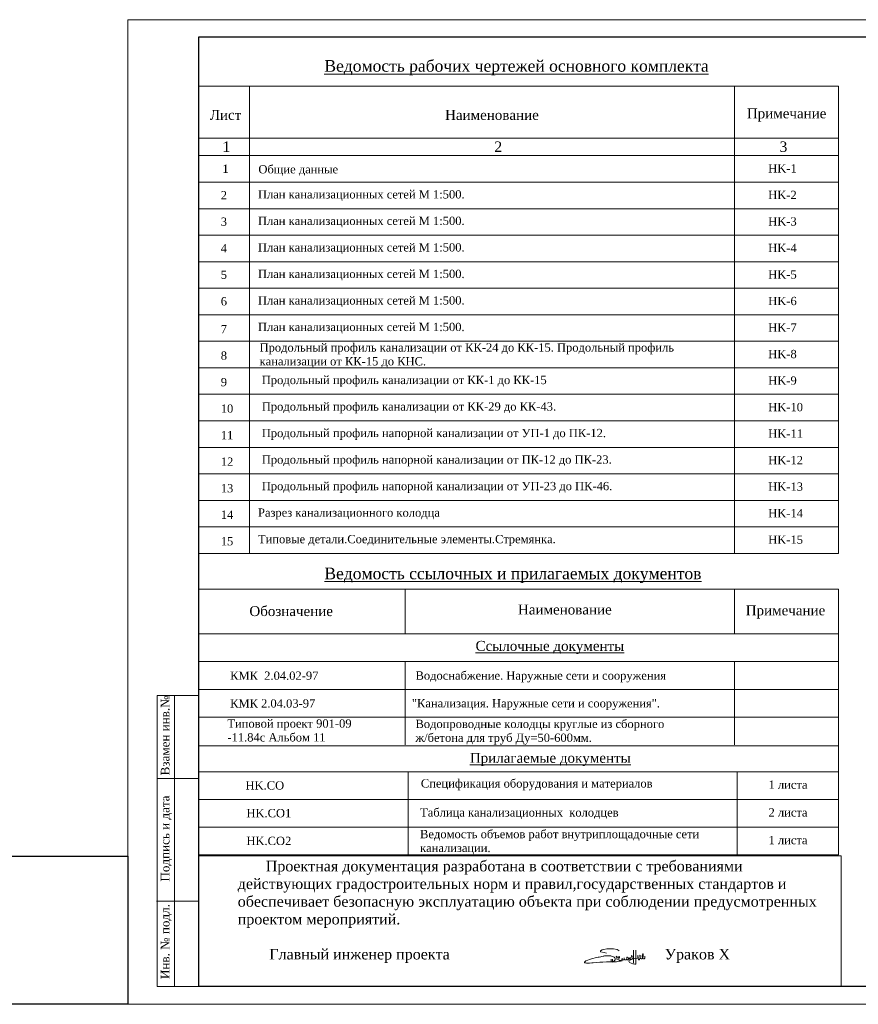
# Model space of a CAD drawing. Header units: metres. Extents: x 703769 to 722343, y 4313031 to 4317457.
# Tile 3 of 256: x 706816 to 707069, y 4313678 to 4313975. Entities that reach past the tile are written whole.
import ezdxf

# ---------------------------------------------------------------- set-up
doc = ezdxf.new("R2010")
doc.units = ezdxf.units.M
doc.header["$LTSCALE"] = 0.5
for name, color, linetype, lineweight in [('Layer2', 7, 'Continuous', 30), ('Слой размерная', 7, 'Continuous', 13), ('Слой стены', 7, 'Continuous', 30)]:
    doc.layers.add(name, color=color, linetype=linetype, lineweight=lineweight)
doc.styles.get("Standard").update_dxf_attribs({"font": 'times.ttf'})
doc.styles.add('Times New Roman', font='times.ttf')

# ---------------------------------------------------------------- blocks, each defined once
blk = doc.blocks.new('A$C194E077B')
at = {"color": 5, "lineweight": 20}
for points in [[(-162, 200), (-240, 221), (-364, 241), (-364, 276), (-310, 307), (-248, 324), (-145, 351), (-37, 351), (76, 351), (195, 319), (266, 278)], [(42, -99), (83, -76), (96, -68), (110, -53), (122, -42), (131, -27), (137, -5), (137, 22), (125, 42), (110, 57), (100, 67), (80, 78), (58, 91), (13, 103), (-19, 112), (-87, 112), (-127, 112), (-231, 105), (-249, 100), (-271, 100), (-317, 88), (-348, 80), (-409, 70), (-436, 66), (-497, 49), (-543, 37), (-617, 24), (-665, 5), (-728, -12), (-787, -37), (-841, -58), (-859, -64), (-880, -77), (-894, -91), (-904, -101), (-904, -112), (-894, -123), (-871, -130), (-840, -134), (-808, -134), (-760, -134), (-737, -134), (-654, -127), (-612, -124), (-491, -116), (-389, -109), (-287, -102), (-158, -97), (-39, -97), (85, -89), (174, -89), (222, -82), (269, -75), (318, -67), (369, -63), (369, -63)], [(0, 0), (0, -92)], [(41, 2), (41, -98)], [(203, -24), (196, 1), (191, 21), (185, 44), (185, 65), (176, 81), (169, 93), (189, 73), (200, 70), (220, 70), (242, 70), (259, 75), (272, 78), (279, 90), (279, 70), (274, 51), (262, 26), (252, 0), (252, -16), (261, -33), (282, -45), (303, -50), (329, -43), (347, -33), (361, -19), (368, -6), (371, 33), (368, -6), (372, -22), (382, -27), (392, -33), (406, -29), (418, -26), (433, -12), (438, -3), (438, 39), (438, -3), (453, -18), (464, -25), (477, -25), (504, -20), (521, -3), (528, 9), (524, 23), (522, 41), (522, 48), (526, 55), (535, 63), (549, 63), (569, 49), (579, 25), (585, 1), (580, -18), (565, -26), (549, -26), (531, -8), (528, 9)], [(835, 300), (835, -171), (799, -177), (729, -165), (620, -121), (593, -75), (602, -42), (665, -20), (730, 7), (798, 17), (885, 36), (885, 36), (905, 45)], [(593, 2), (615, 20), (621, 30), (635, 45), (637, 70), (635, 45), (635, 19), (646, 1), (664, -10), (680, -10), (701, 0), (705, 13), (705, 35), (699, 66), (686, 94), (680, 122)], [(682, 123), (691, 107), (705, 87), (717, 87)], [(748, 299), (746, -138)], [(898, 116), (898, 60), (906, 31), (917, -11)], [(910, 55), (903, 116)], [(952, -13), (967, 14), (978, 53), (978, 112), (973, 131)], [(962, 114), (967, 97), (978, 53), (987, 20), (1013, 5), (1032, 10), (1061, 39), (1076, 96), (1076, 123), (1074, 180)], [(1064, 182), (1056, 151), (1045, 113), (1045, 80), (1055, 46), (1070, 20), (1088, 9), (1109, 9), (1132, 31), (1138, 57), (1138, 93)]]:
    blk.add_lwpolyline(points, dxfattribs=at)
for centre, radius, start, end in [((681, 122), 1.13, 41.4, 190.5897), ((901, 116), 2.8, 15.3098, 164.5601), ((899, 54), 10.7, 301.2071, 10.1496), ((979, 116), 16.6, 111.912, 188.6151), ((1068, 178), 5.72, 18.1801, 138.9915), ((935, -4), 19.1, 202.8625, 330.9274)]:
    blk.add_arc(centre, radius, start, end, dxfattribs=at)

msp = doc.modelspace()

# ---------------------------------------------------------------- linework, layer by layer
at = {"linetype": 'Continuous', "lineweight": 20, "ltscale": 100}
msp.add_line((706870.425, 4313934.452), (707063.477, 4313934.452), dxfattribs=at)
at = {"lineweight": 20}
for p, q in [((706870.426, 4313781.83, 302.807), (707063.477, 4313781.83, 763.557)), ((706857.875, 4313771.624), (706857.875, 4313683.779)), ((706870.425, 4313771.624, -432.694), (706857.875, 4313771.624)), ((706863.104, 4313771.624), (706863.104, 4313683.779)), ((706870.426, 4313773.464, 302.807), (707063.477, 4313773.464, 763.557)), ((706870.426, 4313765.098, 302.807), (707063.477, 4313765.098, 763.557)), ((706870.425, 4313746.525, -432.694), (706857.875, 4313746.525)), ((706870.425, 4313709.584), (706857.708, 4313709.584)), ((706857.875, 4313683.779), (706870.425, 4313683.779))]:
    msp.add_line(p, q, dxfattribs=at)
at = {"lineweight": 30, "elevation": -153.583}
msp.add_lwpolyline([(707473.792, 4313683.779), (706870.425, 4313683.779), (706870.425, 4313970.321), (707473.792, 4313970.321)], close=True, dxfattribs=at)
msp.add_lwpolyline([(706849.021, 4313678.456), (706801.077, 4313678.456), (706801.077, 4313723.18), (706849.021, 4313723.18)], close=True)
at = {"layer": 'Слой размерная', "color": 0, "lineweight": 20}
for p, q in [((706870.425, 4313756.395, 302.8), (707063.479, 4313756.395, 763.557)), ((706870.425, 4313748.62, 302.823), (707063.479, 4313748.62, -153.583)), ((706870.425, 4313740.253, 302.823), (707063.479, 4313740.253, -153.583))]:
    msp.add_line(p, q, dxfattribs=at)
at = {"layer": 'Слой стены', "lineweight": 20}
for p, q in [((706870.425, 4313955.368), (707063.477, 4313955.368)), ((706885.695, 4313955.368), (706885.695, 4313814.452)), ((707032.104, 4313955.368), (707032.104, 4313814.452)), ((707063.477, 4313955.368), (707063.477, 4313814.452, 124.336)), ((706870.425, 4313939.681), (707063.477, 4313939.681)), ((706870.425, 4313926.452), (707063.477, 4313926.452)), ((706870.425, 4313918.452), (707063.477, 4313918.452)), ((706870.425, 4313910.452), (707063.477, 4313910.452)), ((706870.425, 4313902.452), (707063.477, 4313902.452)), ((706870.425, 4313894.452), (707063.477, 4313894.452)), ((706870.425, 4313886.452), (707063.477, 4313886.452)), ((706870.425, 4313878.452), (707063.477, 4313878.452)), ((706870.425, 4313870.452), (707063.477, 4313870.452)), ((706870.425, 4313862.452), (707063.477, 4313862.452)), ((706870.425, 4313854.452), (707063.477, 4313854.452)), ((706870.425, 4313846.452), (707063.477, 4313846.452)), ((706870.425, 4313838.452), (707063.477, 4313838.452)), ((706870.425, 4313830.452), (707063.477, 4313830.452)), ((706870.425, 4313822.452), (707063.477, 4313822.452)), ((706870.425, 4313814.452), (707063.477, 4313814.452)), ((706870.425, 4313803.709, 302.807), (707063.477, 4313803.709, 763.557)), ((706870.425, 4313803.709, 302.807), (706870.425, 4313723.521, 302.807)), ((706932.755, 4313803.709, 763.557), (706932.755, 4313790.197, 763.557)), ((707032.104, 4313803.709, 763.557), (707032.104, 4313790.197, 763.557)), ((707063.477, 4313803.709, 763.557), (707063.477, 4313756.732, 763.557)), ((706870.426, 4313790.197, 302.807), (707063.477, 4313790.197, 763.557)), ((706870.426, 4313784.679, 302.807), (706870.426, 4313779.248, 302.807)), ((706932.755, 4313781.83, 763.557), (706932.755, 4313756.732, 763.557)), ((707032.104, 4313781.83, 763.557), (707032.104, 4313756.732, 763.557)), ((706870.423, 4313778.384, 456.39), (706870.423, 4313723.04, 456.39)), ((707063.479, 4313756.732, -153.583), (707063.479, 4313723.521, -153.583)), ((706933.574, 4313748.62, 302.807), (706933.574, 4313723.521, 302.807)), ((707032.923, 4313748.62, 302.807), (707032.923, 4313723.521, 302.807)), ((706870.425, 4313731.887, 302.823), (707063.479, 4313731.887, -153.583)), ((706870.423, 4313723.521, 153.583), (707063.477, 4313723.521, 153.583)), ((706870.425, 4313723.521, 302.823), (707063.479, 4313723.521, -153.583)), ((706870.425, 4313723.198), (707064.289, 4313723.198)), ((707064.289, 4313723.198), (707064.289, 4313683.779))]:
    msp.add_line(p, q, dxfattribs=at)
msp.add_lwpolyline([(706849.021, 4313975.456), (707479.021, 4313975.456), (707479.021, 4313678.456), (706849.021, 4313678.456)], close=True, dxfattribs=at)

# ---------------------------------------------------------------- block references
at = {"color": 7, "lineweight": 30, "xscale": 0.008941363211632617, "yscale": 0.008941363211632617, "zscale": 0.008941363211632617}
msp.add_blockref('A$C194E077B', (706994.894, 4313692.099), dxfattribs=at)

# ---------------------------------------------------------------- texts
at = {"linetype": 'Continuous', "lineweight": 20, "ltscale": 100, "attachment_point": 1, "style": 'Times New Roman'}
for s, insert, char_height, width in [('{\\fTimes New Roman|b0|i0|c204|p18;\\Q1;\\LВедомость рабочих чертежей основного комплекта}', (706908.315, 4313963.269), 3.5, 135.68947), ('{\\fTimes New Roman|b0|i0|c204|p18;1}', (706877.551, 4313931.762), 2.5, 135.68947), ('{\\C0;Общие данные}', (706888.423, 4313931.593, -154.66), 2.5, 135.68947), ('НK-1', (707042.27, 4313931.855), 2.5, 135.68947), ('{\\fTimes New Roman|b0|i0|c204|p18;2}', (706877.066, 4313923.775), 2.5, 135.68947), ('{\\C0;План канализационных сетей М\\fTimes New Roman|b0|i0|c186|p18; 1:\\fTimes New Roman|b0|i0|c204|p18;500.\\T0.85; }', (706888.29, 4313924.032, -154.66), 2.5, 135.68947), ('НK-2', (707042.27, 4313923.855), 2.5, 135.68947), ('{\\C0;План канализационных сетей М\\fTimes New Roman|b0|i0|c186|p18; 1:\\fTimes New Roman|b0|i0|c204|p18;500.\\T0.85; }', (706888.29, 4313916.032, -154.66), 2.5, 135.68947), ('{\\fTimes New Roman|b0|i0|c204|p18;3}', (706877.066, 4313915.775), 2.5, 135.68947), ('НK-3', (707042.27, 4313915.855), 2.5, 135.68947), ('{\\fTimes New Roman|b0|i0|c204|p18;4}', (706877.066, 4313907.775), 2.5, 135.68947), ('{\\C0;План канализационных сетей М\\fTimes New Roman|b0|i0|c186|p18; 1:\\fTimes New Roman|b0|i0|c204|p18;500.\\T0.85; }', (706888.29, 4313908.032, -154.66), 2.5, 135.68947), ('НK-4', (707042.27, 4313907.855), 2.5, 135.68947), ('{\\fTimes New Roman|b0|i0|c204|p18;5}', (706877.066, 4313899.775), 2.5, 135.68947), ('{\\C0;План канализационных сетей М\\fTimes New Roman|b0|i0|c186|p18; 1:\\fTimes New Roman|b0|i0|c204|p18;500.\\T0.85; }', (706888.29, 4313900.032, -154.66), 2.5, 135.68947), ('НK-5', (707042.27, 4313899.855), 2.5, 135.68947), ('{\\fTimes New Roman|b0|i0|c204|p18;6}', (706877.066, 4313891.775), 2.5, 135.68947), ('{\\C0;План канализационных сетей М\\fTimes New Roman|b0|i0|c186|p18; 1:\\fTimes New Roman|b0|i0|c204|p18;500.\\T0.85; }', (706888.29, 4313892.032, -154.66), 2.5, 135.68947), ('НK-6', (707042.27, 4313891.855), 2.5, 135.68947), ('{\\C0;План канализационных сетей М\\fTimes New Roman|b0|i0|c186|p18; 1:\\fTimes New Roman|b0|i0|c204|p18;500.\\T0.85; }', (706888.29, 4313884.032, -154.66), 2.5, 135.68947), ('НK-7', (707042.27, 4313883.855), 2.5, 135.68947), ('{\\fTimes New Roman|b0|i0|c204|p18;7}', (706877.066, 4313883.389), 2.5, 135.68947), ('Продольный профиль канализации от КК-24 до КК-15. Продольный профиль канализации от КК-15 до КНС.', (706888.775, 4313877.841, -154.66), 2.5, 135.68947), ('{\\fTimes New Roman|b0|i0|c204|p18;8}', (706877.066, 4313875.389), 2.5, 135.68947), ('НK-8', (707042.27, 4313875.855), 2.5, 135.68947), ('{\\fTimes New Roman|b0|i0|c204|p18;9}', (706877.066, 4313867.389), 2.5, 135.68947), ('\\pxi0.46573;Продольный профиль канализации от КК-1 до КК-15', (706888.29, 4313868.032, -154.66), 2.5, 135.68947), ('НK-9', (707042.27, 4313867.855), 2.5, 135.68947), ('\\pxi0.46573;Продольный профиль канализации от КК-29 до КК-43.', (706888.299, 4313860.032, -154.66), 2.5, 135.68947), ('НK-10', (707042.27, 4313859.855), 2.5, 135.68947), ('{\\fTimes New Roman|b0|i0|c204|p18;10}', (706877.066, 4313859.389), 2.5, 135.68947), ('11', (706877.066, 4313851.389), 2.5, 135.68947), ('\\pxi0.46573;Продольный профиль напорной канализации от УП-1 до ПК-12.', (706888.299, 4313852.032, -154.66), 2.5, 135.68947), ('НK-11', (707042.27, 4313851.855), 2.5, 135.68947), ('12', (706877.066, 4313843.389), 2.5, 135.68947), ('\\pxi0.46573;Продольный профиль напорной канализации от ПК-12 до ПК-23.', (706888.299, 4313844.032, -154.66), 2.5, 135.68947), ('НK-12', (707042.27, 4313843.855), 2.5, 135.68947), ('\\pxi0.46573;Продольный профиль напорной канализации от УП-23 до ПК-46.', (706888.299, 4313836.032, -154.66), 2.5, 135.68947), ('13', (706877.066, 4313835.389), 2.5, 135.68947), ('НK-13', (707042.27, 4313835.855), 2.5, 135.68947), ('14', (706877.066, 4313827.389), 2.5, 135.68947), ('{\\C7;Разрез канализационного колодца}', (706888.299, 4313828.032, -154.66), 2.5, 135.68947), ('НK-14', (707042.27, 4313827.855), 2.5, 135.68947), ('15', (706877.066, 4313819.389), 2.5, 135.68947), ('{\\C7;Типовые детали.Соединительные элементы.Стремянка.}', (706888.299, 4313820.032, -154.66), 2.5, 135.68947), ('НK-15', (707042.27, 4313819.855), 2.5, 135.68947), ('{\\LВедомость ссылочных и прилагаемых документов}', (706908.334, 4313810.167, 763.557), 3.5, 135.68947), ('{\\L\\C0;Ссылочные документы}', (706953.954, 4313788.074, 608.896), 3, 135.68947), ('{\\C0;КМК  2.04.02-97}', (706879.887, 4313778.836, 608.896), 2.5, 135.68947), ('{\\C0;Водоснабжение. Наружные сети и сооружения}', (706935.838, 4313778.885, 608.896), 2.5, 135.68947), (' "Канализация. Наружные сети и сооружения". ', (706933.805, 4313770.519, 608.896), 2.5, 135.68947), ('КМК 2.04.03-97  ', (706879.887, 4313770.47, 608.896), 2.5, 135.68947), ('{\\C0;Типовой проект\\C1; \\C0;901-09\\P-11.84с Альбом 11\\C1;   \\P                          }', (706879.072, 4313764.402, 608.896), 2.5, 135.68947), ('Водопроводные колодцы круглые из сборного\\Pж/бетона для труб Ду=50-600мм.', (706935.829, 4313764.292, 608.896), 2.5, 135.68947), ('{\\L\\C0;Прилагаемые документы}', (706952.228, 4313754.297, 148.147), 3, 135.68947), ('{\\C7;НK.CО}', (706884.542, 4313745.738, 148.147), 2.5, 135.68947), ('Спецификация оборудования и материалов', (706937.452, 4313746.34, 148.147), 2.5, 135.68947), ('{\\C0;1 листа}', (707042.361, 4313745.969, 148.147), 2.5, 135.68947), ('{\\C7;НK.CО1}', (706884.81, 4313737.371, 148.147), 2.5, 135.68947), ('{\\C0;Таблица канализационных  колодцев}', (706937.212, 4313737.589, 148.147), 2.5, 135.68947), ('{\\C0;2 листа}', (707042.361, 4313737.603, 148.147), 2.5, 135.68947), ('{\\C7;НK.CО2}', (706884.81, 4313729.005, 148.147), 2.5, 135.68947), ('{\\C7;Ведомость объемов работ внутриплощадочные сети\\Pканализации.}', (706937.212, 4313731.056, 148.144), 2.5, 135.68947), ('{\\C0;1 листа}', (707042.361, 4313729.237, 148.147), 2.5, 135.68947), ('       Проектная документация разработана в соответствии с требованиями действующих градостроительных норм и правил,государственных стандартов и обеспечивает безопасную эксплуатацию объекта при соблюдении предусмотренных проектом мероприятий.', (706882.19, 4313721.756, -154.66), 3.2, 179.20846), ('Главный инженер проекта                                                    {\\fISOCPEUR|b0|i1|c204|p34; \\fTimes New Roman|b0|i0|c204|p18;\\C7;Ураков Х\\P\\fISOCPEUR|b0|i1|c204|p34;\\C256; } ', (706891.713, 4313695.183, -154.66), 3.2, 166.70583)]:
    msp.add_mtext(s, dxfattribs=dict(at, insert=insert, char_height=char_height, width=width))
at = {"lineweight": 20, "char_height": 3, "width": 31.37324, "attachment_point": 5}
for s, insert in [('{\\fTimes New Roman|b0|i0|c204|p18;Лист}', (706878.497, 4313946.711)), ('{\\fTimes New Roman|b0|i0|c204|p18;Наименование}', (706958.9, 4313946.711)), ('{\\fTimes New Roman|b0|i0|c204|p18;Примечание}', (707047.819, 4313946.711)), ('{\\fTimes New Roman|b0|i0|c204|p18;Обозначение}', (706898.306, 4313797.046, 763.557)), ('{\\fTimes New Roman|b0|i0|c204|p18;Наименование}', (706980.903, 4313797.518, 763.557)), ('{\\fTimes New Roman|b0|i0|c204|p18;Примечание}', (707047.479, 4313796.81, 763.557))]:
    msp.add_mtext(s, dxfattribs=dict(at, insert=insert))
at = {"lineweight": 20, "char_height": 2.61444, "attachment_point": 1, "rotation": 90}
for s, insert in [('{\\fTimes New Roman|b0|i0|c204|p18; Взамен инв.№}', (706858.971, 4313746.524)), ('{\\fTimes New Roman|b0|i0|c204|p18;Подпись и дата}', (706858.971, 4313715.478)), ('{\\fTimes New Roman|b0|i0|c204|p18;Инв. № подл.}', (706858.971, 4313686.071))]:
    msp.add_mtext(s, dxfattribs=dict(at, insert=insert))
at = {"layer": 'Layer2', "color": 0, "lineweight": 20, "char_height": 3.13732, "width": 141.4199, "attachment_point": 1}
for s, insert in [('{\\fTimes New Roman|b0|i0|c204|p18;1}', (706877.551, 4313938.718)), ('{\\fTimes New Roman|b0|i0|c204|p18;2}', (706959.614, 4313938.718)), ('{\\fTimes New Roman|b0|i0|c204|p18;3}', (707045.671, 4313938.718))]:
    msp.add_mtext(s, dxfattribs=dict(at, insert=insert))

doc.saveas('drawing.dxf')
